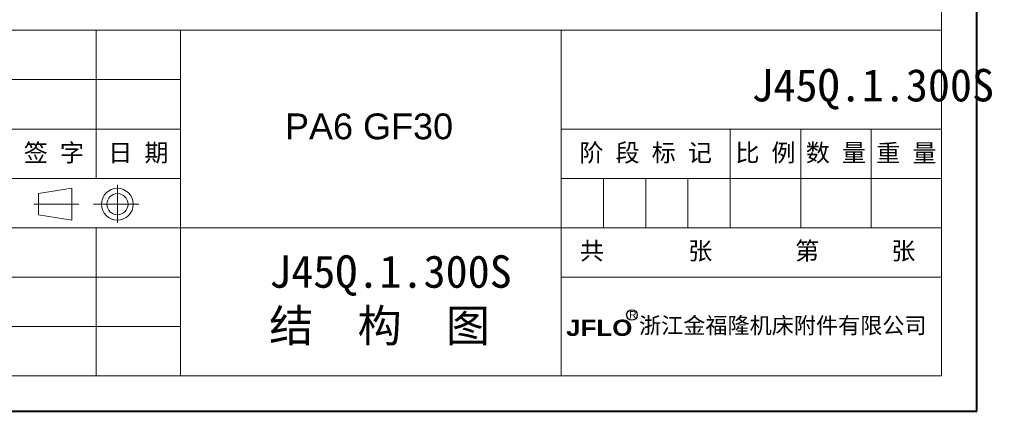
# Model space of a CAD drawing. Header units: millimetres. Extents: x -956 to 636, y -192 to 923.
# Tile 28 of 75: x 112 to 636, y -192 to 16. Entities that reach past the tile are written whole.
import ezdxf

# ---------------------------------------------------------------- set-up
doc = ezdxf.new("R2010")
doc.units = ezdxf.units.MM
doc.linetypes.add('CENTER2', pattern=[28.575, 19.05, -3.175, 3.175, -3.175])
doc.layers.add('标注', color=1, linetype='Continuous', lineweight=13)
doc.layers.add('标注线', color=7, linetype='Continuous', lineweight=15)
doc.styles.add('样式 6', font='仿宋_GB2312.ttf')

msp = doc.modelspace()

# ---------------------------------------------------------------- linework, layer by layer
at = {"color": 7, "lineweight": 40}
for p, q in [((621.839, -192.306), (621.839, 923.349)), ((-955.855, -192.306), (621.839, -192.306))]:
    msp.add_line(p, q, dxfattribs=at)
at = {"color": 7, "lineweight": 13}
for p, q in [((603.057, -173.524), (603.057, 904.567)), ((-238.436, 10.54), (603.057, 10.54)), ((-73.098, -173.524), (603.057, -173.524))]:
    msp.add_line(p, q, dxfattribs=at)
at = {"color": 7, "lineweight": 15}
for p, q in [((152.287, 10.54), (152.287, -68.344)), ((197.364, 10.54), (197.364, -173.524)), ((400.211, -173.524), (400.211, 10.54)), ((-73.098, -15.754), (197.364, -15.754)), ((-73.098, -42.049), (197.364, -42.049)), ((400.211, -42.049), (603.057, -42.049)), ((490.364, -94.639), (490.364, -42.049)), ((527.929, -94.639), (527.929, -42.049)), ((565.493, -94.639), (565.493, -42.049)), ((-73.098, -68.344), (197.364, -68.344)), ((163.661, -91.986), (163.661, -71.712)), ((400.211, -68.344), (603.057, -68.344)), ((422.749, -94.639), (422.749, -68.344)), ((445.288, -94.639), (445.288, -68.344)), ((467.826, -94.639), (467.826, -68.344)), ((121.633, -76.438), (139.336, -73.621)), ((121.633, -76.438), (121.633, -87.708)), ((139.336, -90.525), (139.336, -73.621)), ((143.084, -82.073), (119.031, -82.073)), ((150.919, -82.073), (175.121, -82.073)), ((121.633, -87.708), (139.336, -90.525)), ((-73.098, -94.639), (373.916, -94.639)), ((152.287, -94.639), (152.287, -173.524)), ((373.916, -94.639), (603.057, -94.639)), ((-73.098, -120.934), (197.364, -120.934)), ((400.211, -120.934), (603.057, -120.934)), ((-73.098, -147.229), (197.364, -147.229))]:
    msp.add_line(p, q, dxfattribs=at)
for radius in [8.452, 5.635]:
    msp.add_circle((163.661, -82.073), radius, dxfattribs=at)
at = {"layer": '标注', "color": 7, "lineweight": 30}
msp.add_circle((437.963, -141.046), 2.827, dxfattribs=at)

# ---------------------------------------------------------------- texts
at = {"color": 7, "insert": (501.663, -10.065), "char_height": 17.28969, "attachment_point": 1, "style": '样式 6'}
msp.add_mtext('J45Q.1.300S', dxfattribs=at)
at = {"attachment_point": 1, "style": '样式 6'}
for s, insert, char_height in [('{\\fArial|b0|i0|c0|p32;PA6 GF30\\f楷体_GB2312|b0|i0|c134|p49;  }', (253.004, -33.773), 13.73908), ('{\\C7;J45Q.1.300S\\P}结  构  图', (244.537, -109.269), 17.28969)]:
    msp.add_mtext(s, dxfattribs=dict(at, insert=insert, char_height=char_height))
at = {"color": 7, "linetype": 'CENTER2', "lineweight": 18, "char_height": 9.43074, "width": 101.87958, "attachment_point": 1, "style": '样式 6'}
for s, insert in [('{\\fSimSun|b0|i0|c134|p2;  共       张}', (397.342, -102.16)), ('{\\fSimSun|b0|i0|c134|p2;  第      张}', (512.08, -102.16))]:
    msp.add_mtext(s, dxfattribs=dict(at, insert=insert))
at = {"layer": '标注', "color": 7, "lineweight": 9, "attachment_point": 1, "style": '样式 6'}
for s, insert, char_height, width in [('{\\fArial|b0|i0|c0|p32;R}', (436.517, -139.009), 3.8717, 2.76272), ('{\\fSimHei|b0|i0|c134|p2;浙江金福隆机床附件有限公司}', (441.772, -142.298), 8.64219, 162.79757), ('{\\fArial Black|b0|i0|c0|p34;JFLO}', (402.903, -143.525), 8.64219, 84.86773)]:
    msp.add_mtext(s, dxfattribs=dict(at, insert=insert, char_height=char_height, width=width))
at = {"layer": '标注线', "color": 7, "lineweight": 18, "char_height": 9.4307, "attachment_point": 5, "style": '样式 6'}
for s, insert, width in [('签 字', (129.749, -55.197), 45.07697), ('日 期', (174.826, -55.197), 45.07697), ('阶 段 标 记', (445.288, -55.197), 90.15394), ('比 例', (509.147, -55.197), 37.56414), ('数 量', (546.711, -55.197), 37.56414), ('重 量', (584.275, -55.197), 37.56414)]:
    msp.add_mtext(s, dxfattribs=dict(at, insert=insert, width=width))

doc.saveas('drawing.dxf')
